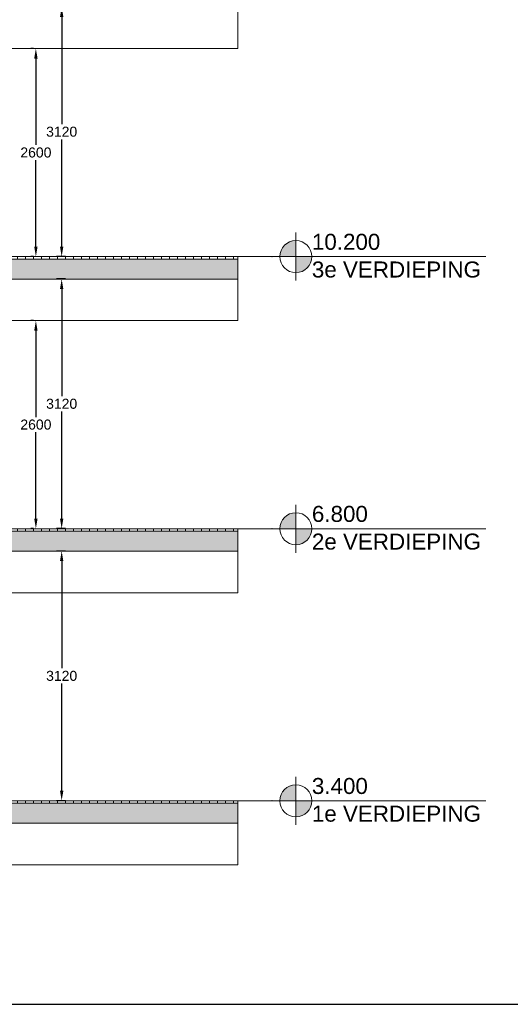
# Model space of a CAD drawing. Extents: x -329827 to 339781, y -55429 to 69134.
# Tile 128 of 139: x 122779 to 128905, y 25301 to 37605. Entities that reach past the tile are written whole.
import ezdxf

# ---------------------------------------------------------------- set-up
doc = ezdxf.new("R2010")
doc.units = 0
doc.header["$LTSCALE"] = 50
doc.linetypes.add('B0204', pattern=[1300, 1000, -100, 100, -100])
doc.layers.get('0').update_dxf_attribs({"linetype": 'CONTINUOUS'})
doc.layers.get('Defpoints').update_dxf_attribs({"linetype": 'CONTINUOUS'})
for name, color, linetype in [('0 2D arcering', 7, 'CONTINUOUS'), ('00 Bestaande vloeren', 7, 'CONTINUOUS'), ('00 Bestaande vloeren Doorsnede-arcering', 7, 'CONTINUOUS'), ('00 Bestaande vloeren Laagscheidingslijnen', 7, 'CONTINUOUS'), ('WL570---_TOEVOER', 3, 'CONTINUOUS'), ('WM$5----_HULPRUIMTE', 1, 'CONTINUOUS')]:
    doc.layers.add(name, color=color, linetype=linetype)
doc.styles.add('GENERATED_STYLE_1', font='ARIAL.TTF')
doc.styles.get("Standard").update_dxf_attribs({"font": 'ARIAL.TTF'})
doc.dimstyles.new('ISO-25', dxfattribs={"dimtxt": 2.5, "dimasz": 2.5, "dimexe": 1.25, "dimexo": 0.625, "dimtad": 1, "dimtih": 1, "dimdec": 4, "dimdsep": 46, "dimtxsty": 'Standard', "dimcen": 2.5, "dimadec": 0, "dimazin": 0, "dimtfac": 1, "dimtdec": 4, "dimtmove": 0, "dimatfit": 3, "dimfxl": 0, "dimtvp": 1, "dimtolj": 1, "dimtzin": 0, "dimarcsym": 0})
pattern_1 = [(90, (108550.56, 1635.29), (-100, 0), [])]
pattern_2 = [(0, (108550.56, 1635.29), (0, 70), [0, -70])]

# ---------------------------------------------------------------- blocks, each defined once
blk = doc.blocks.new('Section Elem_280_3', base_point=(108551, 1635))
at = {"layer": '00 Bestaande vloeren', "color": 2, "linetype": 'Continuous', "lineweight": 0}
for p, q in [((83699, 11555), (96513, 11555)), ((83699, 11035), (83699, 11555)), ((96513, 11035), (96513, 11555)), ((83699, 11035), (88486, 11035)), ((90737, 11035), (96513, 11035))]:
    blk.add_line(p, q, dxfattribs=at)
blk = doc.blocks.new('Section Elem_281_3', base_point=(108551, 1635))
at = {"layer": '00 Bestaande vloeren', "color": 2, "linetype": 'Continuous', "lineweight": 0}
for p, q in [((83699, 14955), (96513, 14955)), ((83699, 14435), (83699, 14955)), ((96513, 14435), (96513, 14955)), ((83699, 14435), (88486, 14435)), ((90737, 14435), (96513, 14435))]:
    blk.add_line(p, q, dxfattribs=at)
blk = doc.blocks.new('Section Elem_285_3', base_point=(108551, 1635))
at = {"layer": '00 Bestaande vloeren Doorsnede-arcering', "linetype": 'Continuous', "lineweight": 0}
h = blk.add_hatch(dxfattribs=at)
h.set_pattern_fill('LIJNEN_VERT_100_0003', color=9, style=0, pattern_type=2)
h.set_pattern_definition(pattern_1)
h.paths.add_polyline_path([(96513, 5005), (96513, 5035), (83699, 5035), (83699, 5005)], flags=0)
h = blk.add_hatch(dxfattribs=at)
h.set_pattern_fill('11_GEWAPEND_BETON__I_H_W_73', color=9, style=0, pattern_type=2)
h.set_pattern_definition(pattern_2)
h.paths.add_polyline_path([(96513, 4755), (96513, 5005), (83699, 5005), (83699, 4755)], flags=0)
at = {"layer": '00 Bestaande vloeren', "color": 2, "linetype": 'Continuous', "lineweight": 0}
for p, q in [((83699, 5035), (96513, 5035)), ((83699, 5005), (83699, 5035)), ((96513, 5005), (96513, 5035))]:
    blk.add_line(p, q, dxfattribs=at)
at = {"layer": '00 Bestaande vloeren', "color": 3, "linetype": 'Continuous', "lineweight": 0}
for p, q in [((83699, 4755), (83699, 5005)), ((96513, 4755), (96513, 5005))]:
    blk.add_line(p, q, dxfattribs=at)
at = {"layer": '00 Bestaande vloeren', "color": 1, "linetype": 'Continuous', "lineweight": 0}
blk.add_line((83699, 4755), (96513, 4755), dxfattribs=at)
at = {"layer": '00 Bestaande vloeren Laagscheidingslijnen', "color": 3, "linetype": 'Continuous', "lineweight": 0}
blk.add_line((83699, 5005), (96513, 5005), dxfattribs=at)
blk.add_line((83699, 5005), (96513, 5005), dxfattribs=at)
blk = doc.blocks.new('Section Elem_286_3', base_point=(108551, 1635))
at = {"layer": '00 Bestaande vloeren Doorsnede-arcering', "linetype": 'Continuous', "lineweight": 0}
h = blk.add_hatch(dxfattribs=at)
h.set_pattern_fill('LIJNEN_VERT_100_0003', color=9, style=0, pattern_type=2)
h.set_pattern_definition(pattern_1)
h.paths.add_polyline_path([(96513, 8405), (96513, 8435), (83900, 8435), (83900, 8405)], flags=0)
h = blk.add_hatch(dxfattribs=at)
h.set_pattern_fill('11_GEWAPEND_BETON__I_H_W_73', color=9, style=0, pattern_type=2)
h.set_pattern_definition(pattern_2)
h.paths.add_polyline_path([(96513, 8155), (96513, 8405), (83900, 8405), (83900, 8155)], flags=0)
at = {"layer": '00 Bestaande vloeren', "color": 2, "linetype": 'Continuous', "lineweight": 0}
for p, q in [((83900, 8435), (96513, 8435)), ((83900, 8405), (83900, 8435)), ((96513, 8405), (96513, 8435))]:
    blk.add_line(p, q, dxfattribs=at)
at = {"layer": '00 Bestaande vloeren', "color": 3, "linetype": 'Continuous', "lineweight": 0}
for p, q in [((83900, 8155), (83900, 8405)), ((96513, 8155), (96513, 8405))]:
    blk.add_line(p, q, dxfattribs=at)
at = {"layer": '00 Bestaande vloeren', "color": 1, "linetype": 'Continuous', "lineweight": 0}
blk.add_line((83900, 8155), (96513, 8155), dxfattribs=at)
at = {"layer": '00 Bestaande vloeren Laagscheidingslijnen', "color": 3, "linetype": 'Continuous', "lineweight": 0}
blk.add_line((83900, 8405), (96513, 8405), dxfattribs=at)
blk.add_line((83900, 8405), (96513, 8405), dxfattribs=at)
blk = doc.blocks.new('Section Elem_287_3', base_point=(108551, 1635))
at = {"layer": '00 Bestaande vloeren Doorsnede-arcering', "linetype": 'Continuous', "lineweight": 0}
h = blk.add_hatch(dxfattribs=at)
h.set_pattern_fill('LIJNEN_VERT_100_0003', color=9, style=0, pattern_type=2)
h.set_pattern_definition(pattern_1)
h.paths.add_polyline_path([(96513, 11805), (96513, 11835), (83900, 11835), (83900, 11805)], flags=0)
h = blk.add_hatch(dxfattribs=at)
h.set_pattern_fill('11_GEWAPEND_BETON__I_H_W_73', color=9, style=0, pattern_type=2)
h.set_pattern_definition(pattern_2)
h.paths.add_polyline_path([(96513, 11555), (96513, 11805), (83900, 11805), (83900, 11555)], flags=0)
at = {"layer": '00 Bestaande vloeren', "color": 2, "linetype": 'Continuous', "lineweight": 0}
for p, q in [((83900, 11835), (96513, 11835)), ((83900, 11805), (83900, 11835)), ((96513, 11805), (96513, 11835))]:
    blk.add_line(p, q, dxfattribs=at)
at = {"layer": '00 Bestaande vloeren', "color": 3, "linetype": 'Continuous', "lineweight": 0}
for p, q in [((83900, 11555), (83900, 11805)), ((96513, 11555), (96513, 11805))]:
    blk.add_line(p, q, dxfattribs=at)
at = {"layer": '00 Bestaande vloeren', "color": 1, "linetype": 'Continuous', "lineweight": 0}
blk.add_line((83900, 11555), (96513, 11555), dxfattribs=at)
at = {"layer": '00 Bestaande vloeren Laagscheidingslijnen', "color": 3, "linetype": 'Continuous', "lineweight": 0}
blk.add_line((83900, 11805), (96513, 11805), dxfattribs=at)
blk.add_line((83900, 11805), (96513, 11805), dxfattribs=at)
blk = doc.blocks.new('Section Elem_387_3', base_point=(108551, 1635))
at = {"layer": '00 Bestaande vloeren', "color": 2, "linetype": 'Continuous', "lineweight": 0}
for p, q in [((83900, 4755), (96513, 4755)), ((83900, 4235), (83900, 4755)), ((96513, 4235), (96513, 4755)), ((90108, 4235), (96513, 4235))]:
    blk.add_line(p, q, dxfattribs=at)
blk = doc.blocks.new('Section Elem_388_3', base_point=(108551, 1635))
at = {"layer": '00 Bestaande vloeren', "color": 2, "linetype": 'Continuous', "lineweight": 0}
for p, q in [((83699, 8155), (88489, 8155)), ((83699, 7635), (83699, 8155)), ((90736, 8155), (96513, 8155)), ((96513, 7635), (96513, 8155)), ((83699, 7635), (96513, 7635))]:
    blk.add_line(p, q, dxfattribs=at)
blk = doc.blocks.new('A DOORSNEDE A-A_STORY_MARKER', base_point=(108551, 1635))
at = {"layer": '0 2D arcering', "linetype": 'Continuous', "lineweight": 0}
for points in [[(99806, 11835), (99606, 11835, -0.414214), (99806, 12035)], [(99806, 11835), (100006, 11835, -0.414214), (99806, 11635)], [(99806, 8435), (99606, 8435, -0.414214), (99806, 8635)], [(99806, 8435), (100006, 8435, -0.414214), (99806, 8235)], [(99806, 5035), (99606, 5035, -0.414214), (99806, 5235)], [(99806, 5035), (100006, 5035, -0.414214), (99806, 4835)]]:
    blk.add_hatch(color=2, dxfattribs=at).paths.add_polyline_path(points, flags=0)
at = {"color": 2, "linetype": 'Continuous', "lineweight": 0}
for p, q in [((99806, 12135), (99806, 11535)), ((99606, 11835), (99506, 11835)), ((99606, 11835), (100006, 11835)), ((102178, 11835), (100006, 11835)), ((99806, 8735), (99806, 8135)), ((99606, 8435), (99506, 8435)), ((99606, 8435), (100006, 8435)), ((102178, 8435), (100006, 8435)), ((99806, 5335), (99806, 4735)), ((99606, 5035), (99506, 5035)), ((99606, 5035), (100006, 5035)), ((102178, 5035), (100006, 5035))]:
    blk.add_line(p, q, dxfattribs=at)
at = {"color": 9, "linetype": 'B0204', "lineweight": 0}
for p, q in [((68885, 11835), (99506, 11835)), ((68885, 8435), (99506, 8435)), ((68885, 5035), (99506, 5035))]:
    blk.add_line(p, q, dxfattribs=at)
at = {"color": 2, "linetype": 'Continuous', "lineweight": 0}
for centre in [(99806, 11835), (99806, 8435), (99806, 5035)]:
    blk.add_circle(centre, 200, dxfattribs=at)
for p in [(99506, 11835), (99506, 11835), (99506, 8435), (99506, 8435), (99506, 5035), (99506, 5035)]:
    blk.add_point(p, dxfattribs=at)
at = {"color": 2, "lineweight": 0, "char_height": 200, "attachment_point": 1, "style": 'GENERATED_STYLE_1'}
for s, insert in [('{10.200}', (100006, 12120)), ('{3e VERDIEPING}', (100006, 11774)), ('{6.800}', (100006, 8720)), ('{2e VERDIEPING}', (100006, 8374)), ('{3.400}', (100006, 5320)), ('{1e VERDIEPING}', (100006, 4974))]:
    blk.add_mtext(s, dxfattribs=dict(at, insert=insert))
blk = doc.blocks.new('*U143')
at = {"ltscale": 10}
blk.add_line((0, -10734, -5876), (30000, -10734, -5876), dxfattribs=at)
blk = doc.blocks.new('*D190')
at = {"layer": 'Defpoints', "color": 0, "transparency": 16777216}
for p in [(123303, 30965), (123381, 30965), (123381, 27845)]:
    blk.add_point(p, dxfattribs=at)
at = {"layer": 'WM$5----_HULPRUIMTE', "color": 0, "lineweight": -2, "transparency": 16777216}
for p, q in [((123349, 30965), (123240, 30965)), ((123303, 30840), (123303, 29500)), ((123303, 27970), (123303, 29310)), ((123349, 27845), (123240, 27845))]:
    blk.add_line(p, q, dxfattribs=at)
at = {"layer": 'WM$5----_HULPRUIMTE', "color": 0, "transparency": 16777216}
for points in [[(123282, 30840), (123324, 30840), (123303, 30965)], [(123282, 27970), (123324, 27970), (123303, 27845)]]:
    blk.add_solid(points, dxfattribs=at)
at = {"layer": 'WM$5----_HULPRUIMTE', "color": 0, "transparency": 16777216, "insert": (123303, 29405), "char_height": 125, "attachment_point": 5}
blk.add_mtext('\\A1;3120', dxfattribs=at)
blk = doc.blocks.new('*D191')
at = {"layer": 'Defpoints', "color": 0, "transparency": 16777216}
for p in [(123303, 34365), (123381, 34365), (123381, 31245)]:
    blk.add_point(p, dxfattribs=at)
at = {"layer": 'WM$5----_HULPRUIMTE', "color": 0, "lineweight": -2, "transparency": 16777216}
for p, q in [((123349, 34365), (123240, 34365)), ((123303, 34240), (123303, 32900)), ((123303, 31370), (123303, 32710)), ((123349, 31245), (123240, 31245))]:
    blk.add_line(p, q, dxfattribs=at)
at = {"layer": 'WM$5----_HULPRUIMTE', "color": 0, "transparency": 16777216}
for points in [[(123282, 34240), (123324, 34240), (123303, 34365)], [(123282, 31370), (123324, 31370), (123303, 31245)]]:
    blk.add_solid(points, dxfattribs=at)
at = {"layer": 'WM$5----_HULPRUIMTE', "color": 0, "transparency": 16777216, "insert": (123303, 32805), "char_height": 125, "attachment_point": 5}
blk.add_mtext('\\A1;3120', dxfattribs=at)
blk = doc.blocks.new('*D192')
at = {"layer": 'Defpoints', "color": 0, "transparency": 16777216}
for p in [(123303, 37765), (123381, 37765), (123381, 34645)]:
    blk.add_point(p, dxfattribs=at)
at = {"layer": 'WM$5----_HULPRUIMTE', "color": 0, "lineweight": -2, "transparency": 16777216}
for p, q in [((123349, 37765), (123240, 37765)), ((123303, 37640), (123303, 36300)), ((123303, 34770), (123303, 36110)), ((123349, 34645), (123240, 34645))]:
    blk.add_line(p, q, dxfattribs=at)
at = {"layer": 'WM$5----_HULPRUIMTE', "color": 0, "transparency": 16777216}
for points in [[(123282, 37640), (123324, 37640), (123303, 37765)], [(123282, 34770), (123324, 34770), (123303, 34645)]]:
    blk.add_solid(points, dxfattribs=at)
at = {"layer": 'WM$5----_HULPRUIMTE', "color": 0, "transparency": 16777216, "insert": (123303, 36205), "char_height": 125, "attachment_point": 5}
blk.add_mtext('\\A1;3120', dxfattribs=at)
blk = doc.blocks.new('*D194')
at = {"layer": 'Defpoints', "color": 0, "transparency": 16777216}
for p in [(122981, 33845), (122983, 33845), (122983, 31245)]:
    blk.add_point(p, dxfattribs=at)
at = {"layer": 'WL570---_TOEVOER', "color": 0, "lineweight": -2, "transparency": 16777216}
for p, q in [((122951, 33845), (122919, 33845)), ((122981, 33720), (122981, 32640)), ((122981, 31370), (122981, 32450)), ((122951, 31245), (122919, 31245))]:
    blk.add_line(p, q, dxfattribs=at)
at = {"layer": 'WL570---_TOEVOER', "color": 0, "transparency": 16777216}
for points in [[(122960, 33720), (123002, 33720), (122981, 33845)], [(122960, 31370), (123002, 31370), (122981, 31245)]]:
    blk.add_solid(points, dxfattribs=at)
at = {"layer": 'WL570---_TOEVOER', "color": 0, "transparency": 16777216, "insert": (122981, 32545), "char_height": 125, "attachment_point": 5}
blk.add_mtext('\\A1;2600', dxfattribs=at)
blk = doc.blocks.new('*D195')
at = {"layer": 'Defpoints', "color": 0, "transparency": 16777216}
for p in [(122981, 37245), (122983, 37245), (122983, 34645)]:
    blk.add_point(p, dxfattribs=at)
at = {"layer": 'WL570---_TOEVOER', "color": 0, "lineweight": -2, "transparency": 16777216}
for p, q in [((122951, 37245), (122919, 37245)), ((122981, 37120), (122981, 36040)), ((122981, 34770), (122981, 35850)), ((122951, 34645), (122919, 34645))]:
    blk.add_line(p, q, dxfattribs=at)
at = {"layer": 'WL570---_TOEVOER', "color": 0, "transparency": 16777216}
for points in [[(122960, 37120), (123002, 37120), (122981, 37245)], [(122960, 34770), (123002, 34770), (122981, 34645)]]:
    blk.add_solid(points, dxfattribs=at)
at = {"layer": 'WL570---_TOEVOER', "color": 0, "transparency": 16777216, "insert": (122981, 35945), "char_height": 125, "attachment_point": 5}
blk.add_mtext('\\A1;2600', dxfattribs=at)

msp = doc.modelspace()

# ---------------------------------------------------------------- block references
at = {"linetype": 'Continuous', "lineweight": 0}
msp.add_blockref('A DOORSNEDE A-A_STORY_MARKER', (134972.5, 24444.6), dxfattribs=at)
at = {"layer": '00 Bestaande vloeren', "color": 9, "lineweight": 0}
for name in ['Section Elem_281_3', 'Section Elem_287_3', 'Section Elem_280_3', 'Section Elem_286_3', 'Section Elem_388_3', 'Section Elem_285_3', 'Section Elem_387_3']:
    msp.add_blockref(name, (137541.5, 24444.6), dxfattribs=at)
at = {"layer": 'WM$5----_HULPRUIMTE'}
msp.add_blockref('*U143', (112551, 36035.5, 5875.7), dxfattribs=at)

# ---------------------------------------------------------------- dimensions: what is measured, and where the dimension line sits
at = {"layer": 'WL570---_TOEVOER', "color": 1}
for base, p1, p2, picture, middle in [((122981.2, 37244.6), (122982.5, 34644.6), (122982.5, 37244.6), '*D195', (122981.2, 35944.6)), ((122981.2, 33844.6), (122982.5, 31244.6), (122982.5, 33844.6), '*D194', (122981.2, 32544.6))]:
    dim = msp.add_linear_dim(base=base, p1=p1, p2=p2, angle=90, text='2600', dimstyle='ISO-25', override={"dimscale": 50, "dimdec": 0}, dxfattribs=at)
    dim.commit()
    dim.dimension.update_dxf_attribs({"geometry": picture, "text_midpoint": middle})
at = {"layer": 'WM$5----_HULPRUIMTE'}
for base, p1, p2, picture, middle in [((123302.8, 37764.6), (123380.6, 34644.6), (123380.6, 37764.6), '*D192', (123302.8, 36204.6)), ((123302.8, 34364.6), (123380.6, 31244.6), (123380.6, 34364.6), '*D191', (123302.8, 32804.6)), ((123302.8, 30964.6), (123380.6, 27844.6), (123380.6, 30964.6), '*D190', (123302.8, 29404.6))]:
    dim = msp.add_linear_dim(base=base, p1=p1, p2=p2, angle=90, dimstyle='ISO-25', override={"dimscale": 50, "dimdec": 0}, dxfattribs=at)
    dim.commit()
    dim.dimension.update_dxf_attribs({"geometry": picture, "text_midpoint": middle})

doc.saveas('drawing.dxf')
